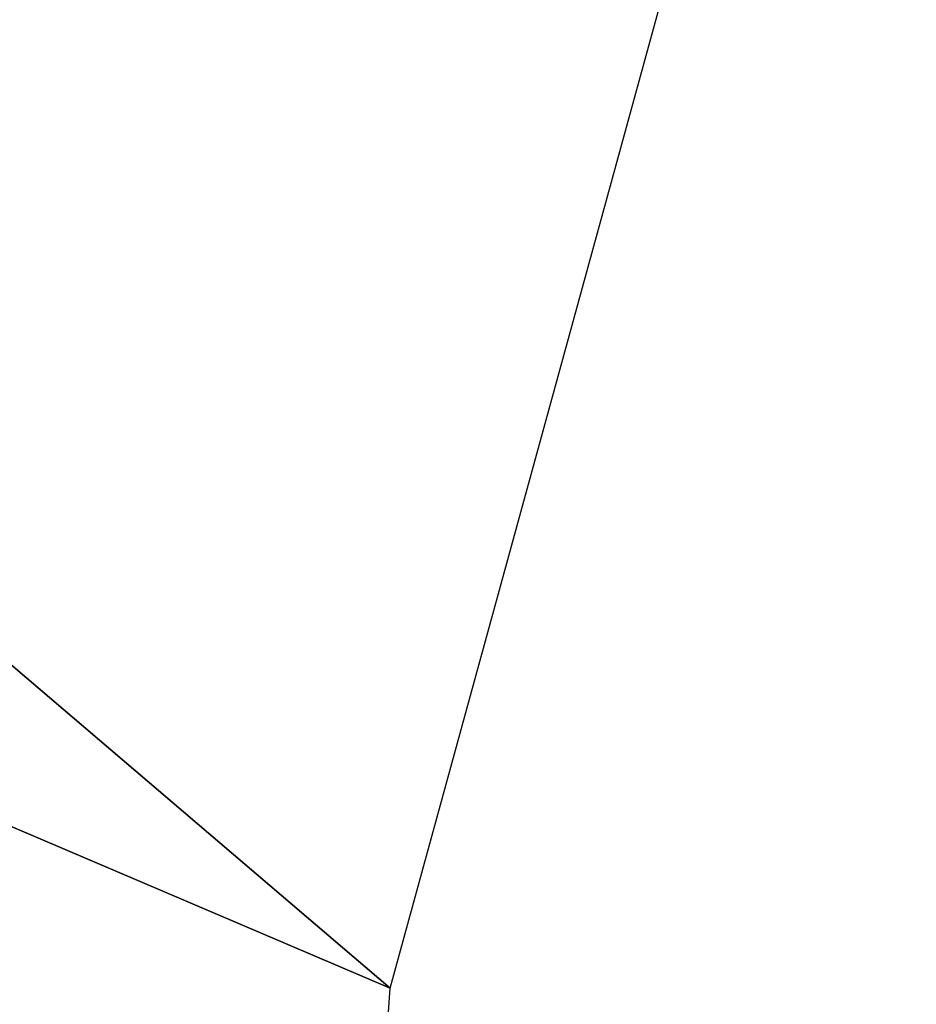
# Model space of a CAD drawing. Header units: millimetres. Extents: x -78 to 106, y -69 to 35.
# Tile 190 of 256: x 72.952 to 73.556, y -37.141 to -36.478. Entities that reach past the tile are written whole.
import ezdxf

# ---------------------------------------------------------------- set-up
doc = ezdxf.new("R2010")
doc.units = ezdxf.units.MM
doc.header["$LTSCALE"] = 25.4
doc.layers.get('0').update_dxf_attribs({"true_color": 0xff5454})

# ---------------------------------------------------------------- blocks, each defined once
blk = doc.blocks.new('LVM-SPOT-L-LED-10147.STL')
at = {"color": 250, "true_color": 0x262626}
mesh = blk.add_polyface(dxfattribs=at)
corners = [(73.54467, -64.59435, 21.38803), (-40.85401, -12.6018, 83.46344), (72.07752, -60.78355, 16.19541), (-39.38686, -16.41259, 88.65606)]
mesh.append_faces([[corners[k] for k in face] for face in [(0, 1, 2), (1, 0, 3)]], dxfattribs={"vtx0": -1, "color": 250})
at = {"color": 7, "true_color": 0xfefefe}
mesh = blk.add_polyface(dxfattribs=at)
corners = [(73.20139, -37.13049, 32.75408), (68.09052, -32.77026, 35.61932), (67.55481, -34.7214, 36.11749), (73.73711, -35.17934, 32.25592)]
mesh.append_faces([[corners[k] for k in face] for face in [(0, 1, 2), (1, 0, 3)]], dxfattribs={"vtx0": -1, "color": 7})
mesh = blk.add_polyface(dxfattribs=at)
corners = [(73.84395, -33.90223, 46.08912), (78.60783, -38.19419, 42.59248), (72.96126, -35.78511, 45.95588), (79.49052, -36.31131, 42.72572)]
mesh.append_faces([[corners[k] for k in face] for face in [(0, 1, 2), (1, 0, 3)]], dxfattribs={"vtx0": -1, "color": 7})
mesh = blk.add_polyface(dxfattribs=at)
corners = [(73.07726, -38.91457, 33.82357), (67.55481, -34.7214, 36.11749), (67.43069, -36.50548, 37.18697), (73.20139, -37.13049, 32.75408)]
mesh.append_faces([[corners[k] for k in face] for face in [(0, 1, 2), (1, 0, 3)]], dxfattribs={"vtx0": -1, "color": 7})
mesh = blk.add_polyface(dxfattribs=at)
corners = [(67.43069, -36.50548, 37.18697), (73.37969, -40.31638, 35.33538), (73.07726, -38.91457, 33.82357), (67.73312, -37.9073, 38.69878)]
mesh.append_faces([[corners[k] for k in face] for face in [(0, 1, 2), (1, 0, 3)]], dxfattribs={"vtx0": -1, "color": 7})

msp = doc.modelspace()

# ---------------------------------------------------------------- block references
at = {"color": 0}
msp.add_blockref('LVM-SPOT-L-LED-10147.STL', (0, 0), dxfattribs=at)

doc.saveas('drawing.dxf')
